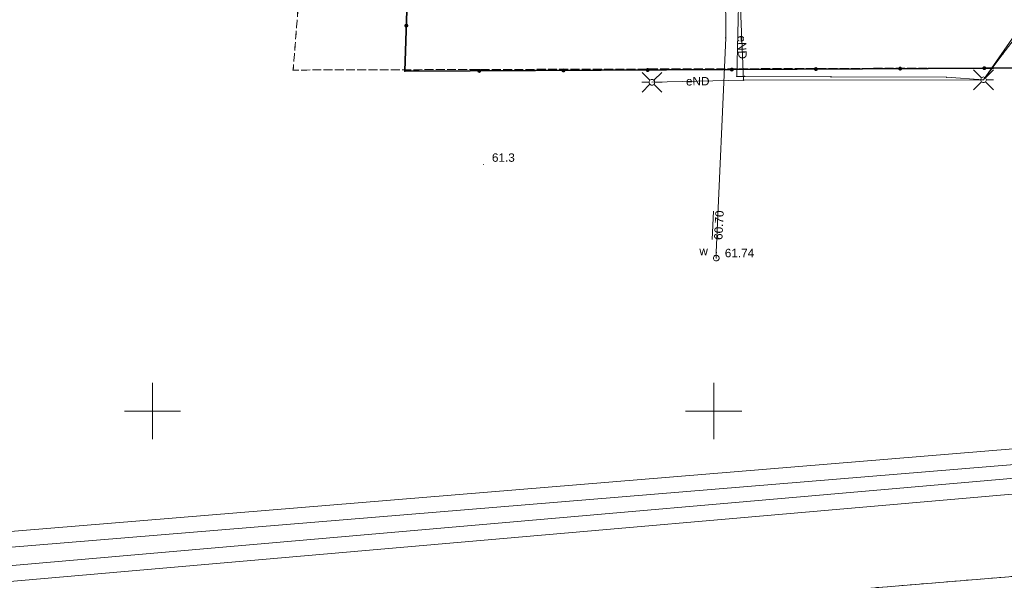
# Model space of a CAD drawing. Header units: millimetres. Extents: x 6421400 to 6424255, y 5791334 to 5793836.
# Tile 7 of 101: x 6422788 to 6422876, y 5792585 to 5792635. Entities that reach past the tile are written whole.
import ezdxf
from ezdxf.enums import TextEntityAlignment as Align

# ---------------------------------------------------------------- set-up
doc = ezdxf.new("R2010")
doc.units = ezdxf.units.MM
doc.linetypes.add('PRZER1-1', pattern=[1, 0.5, -0.5])
doc.layers.get('0').update_dxf_attribs({"color": 252})
for name, color, linetype, lineweight in [('GESDZI', 252, 'Continuous', 18), ('GESUZY', 252, 'Continuous', 18), ('GSLKOG', 252, 'Continuous', 25), ('GSPPRB', 252, 'Continuous', 18), ('GULENN', 252, 'Continuous', 18), ('GULENN_O', 252, 'Continuous', 18), ('GULWOP', 252, 'Continuous', 18), ('GUPISL', 252, 'Continuous', 18), ('GUPWSD', 252, 'Continuous', 18), ('GUPWSD_O', 252, 'Continuous', 18), ('Ramka sekcyjna', 252, 'Continuous', 18)]:
    doc.layers.add(name, color=color, linetype=linetype, lineweight=lineweight)
for name, color, linetype in [('GSPWPN', 252, 'Continuous'), ('GSPWPN_O', 252, 'Continuous'), ('GUPWSH', 252, 'Continuous'), ('GUPWSH_O', 252, 'Continuous'), ('xref', 252, 'Continuous')]:
    doc.layers.add(name, color=color, linetype=linetype)
doc.styles.add('Arial', font='arial.ttf')

# ---------------------------------------------------------------- blocks, each defined once
blk = doc.blocks.new('GSLKOG2')
blk.add_hatch(color=0).paths.add_polyline_path([(0, 0.175), (-0.045293, 0.169037), (-0.0875, 0.151554), (-0.123744, 0.123744), (-0.151554, 0.0875), (-0.169037, 0.045293), (-0.175, 0), (-0.169037, -0.045293), (-0.151554, -0.0875), (-0.123744, -0.123744), (-0.0875, -0.151554), (-0.045293, -0.169037), (0, -0.175), (0.045293, -0.169037), (0.0875, -0.151554), (0.123744, -0.123744), (0.151554, -0.0875), (0.169037, -0.045293), (0.175, 0), (0.169037, 0.045293), (0.151554, 0.0875), (0.123744, 0.123744), (0.0875, 0.151554), (0.045293, 0.169037)])
blk = doc.blocks.new('GSPWPN1')
blk.add_hatch(color=0).paths.add_polyline_path([(0, 0.045), (-0.011647, 0.043467), (-0.0225, 0.038971), (-0.03182, 0.03182), (-0.038971, 0.0225), (-0.043467, 0.011647), (-0.045, 0), (-0.043467, -0.011647), (-0.038971, -0.0225), (-0.03182, -0.03182), (-0.0225, -0.038971), (-0.011647, -0.043467), (0, -0.045), (0.011647, -0.043467), (0.0225, -0.038971), (0.03182, -0.03182), (0.038971, -0.0225), (0.043467, -0.011647), (0.045, 0), (0.043467, 0.011647), (0.038971, 0.0225), (0.03182, 0.03182), (0.0225, 0.038971), (0.011647, 0.043467)])
blk = doc.blocks.new('GUPWSH1')
blk.add_hatch(color=0).paths.add_polyline_path([(0, 0.045), (-0.011647, 0.043467), (-0.0225, 0.038971), (-0.03182, 0.03182), (-0.038971, 0.0225), (-0.043467, 0.011647), (-0.045, 0), (-0.043467, -0.011647), (-0.038971, -0.0225), (-0.03182, -0.03182), (-0.0225, -0.038971), (-0.011647, -0.043467), (0, -0.045), (0.011647, -0.043467), (0.0225, -0.038971), (0.03182, -0.03182), (0.038971, -0.0225), (0.043467, -0.011647), (0.045, 0), (0.043467, 0.011647), (0.038971, 0.0225), (0.03182, 0.03182), (0.0225, 0.038971), (0.011647, 0.043467)])
blk = doc.blocks.new('GUPWSD1_1')
at = {"color": 0}
blk.add_lwpolyline([(0.25, 0), (0.241481, -0.064705), (0.216506, -0.125), (0.176777, -0.176777), (0.125, -0.216506), (0.064705, -0.241481), (0, -0.25), (-0.064705, -0.241481), (-0.125, -0.216506), (-0.176777, -0.176777), (-0.216506, -0.125), (-0.241481, -0.064705), (-0.25, 0), (-0.241481, 0.064705), (-0.216506, 0.125), (-0.176777, 0.176777), (-0.125, 0.216506), (-0.064705, 0.241481), (0, 0.25), (0.064705, 0.241481), (0.125, 0.216506), (0.176777, 0.176777), (0.216506, 0.125), (0.241481, 0.064705)], close=True, dxfattribs=at)
blk = doc.blocks.new('GUPISL1_2')
at = {"color": 0}
for points in [[(-0.176777, 0.176777), (-0.883883, 0.883883)], [(0, 0.25), (0, 0.9)], [(0.176777, 0.176777), (0.883883, 0.883883)], [(-0.176777, -0.176777), (-0.883883, -0.883883)], [(0, -0.25), (0, -0.9)], [(0.176777, -0.176777), (0.883883, -0.883883)]]:
    blk.add_lwpolyline(points, dxfattribs=at)
blk.add_lwpolyline([(0.25, 0), (0.241481, -0.064705), (0.216506, -0.125), (0.176777, -0.176777), (0.125, -0.216506), (0.064705, -0.241481), (0, -0.25), (-0.064705, -0.241481), (-0.125, -0.216506), (-0.176777, -0.176777), (-0.216506, -0.125), (-0.241481, -0.064705), (-0.25, 0), (-0.241481, 0.064705), (-0.216506, 0.125), (-0.176777, 0.176777), (-0.125, 0.216506), (-0.064705, 0.241481), (0, 0.25), (0.064705, 0.241481), (0.125, 0.216506), (0.176777, 0.176777), (0.216506, 0.125), (0.241481, 0.064705)], close=True, dxfattribs=at)
blk = doc.blocks.new('GSPPRB0')
at = {"color": 0, "lineweight": 18}
blk.add_lwpolyline([(-0.007955, 0.0225), (0.007955, 0.0225), (0.0225, 0.007955), (0.0225, -0.007955), (0.007955, -0.0225), (-0.007955, -0.0225), (-0.0225, -0.007955), (-0.0225, 0.007955)], close=True, dxfattribs=at)
blk = doc.blocks.new('G$CC51CC4AD')
at = {"layer": 'GESDZI', "linetype": 'Continuous', "lineweight": 18, "elevation": 10.3}
blk.add_lwpolyline([(6422924.816, 5792589.219), (6422675.391, 5792568.749)], dxfattribs=at)
blk.add_lwpolyline([(6422667.381, 5792565.349), (6422784.319, 5792570.974), (6422856.347, 5792578.157), (6422926.976, 5792582.57), (6422924.816, 5792589.219), (6422675.391, 5792568.749), (6422522.942, 5792568.112), (6422468.043, 5792567.878), (6422427.683, 5792567.706), (6422409.534, 5792564.565), (6422402.044, 5792563.275), (6422427.463, 5792562.046), (6422544.352, 5792562.133)], close=True, dxfattribs=at)
at = {"layer": 'GESUZY', "linetype": 'PRZER1-1', "lineweight": 18, "elevation": 10.18}
blk.add_lwpolyline([(6422924.816, 5792589.219), (6422675.391, 5792568.749)], dxfattribs=at)
for points in [[(6422879.263, 5792665.416), (6422815.254, 5792665.523), (6422812.535, 5792630.374), (6422880.744, 5792630.576)], [(6422815.254, 5792665.523), (6422879.263, 5792665.416), (6422880.744, 5792630.576), (6422812.535, 5792630.374)], [(6422667.381, 5792565.349), (6422784.319, 5792570.974), (6422856.347, 5792578.157), (6422926.976, 5792582.57), (6422924.816, 5792589.219), (6422675.391, 5792568.749), (6422522.942, 5792568.112), (6422468.043, 5792567.878), (6422427.683, 5792567.706), (6422409.534, 5792564.565), (6422402.044, 5792563.275), (6422427.463, 5792562.046), (6422544.352, 5792562.133)]]:
    blk.add_lwpolyline(points, close=True, dxfattribs=at)
at = {"layer": 'GSLKOG', "linetype": 'Continuous', "lineweight": 35, "elevation": 10.18}
blk.add_lwpolyline([(6422824.12, 5792643.76), (6422822.739, 5792638.405), (6422822.487, 5792630.262), (6422880.744, 5792630.576)], dxfattribs=at)
at = {"layer": 'GULENN', "linetype": 'Continuous', "lineweight": 18, "elevation": 10.18}
for points in [[(6422887.739, 5792761.288), (6422886.12, 5792753.25), (6422885.05, 5792748.15), (6422879.58, 5792718.83), (6422874.599, 5792696.252), (6422875.13, 5792690.55), (6422880.399, 5792658.402), (6422879, 5792652.16), (6422880.138, 5792641.81), (6422880.045, 5792637.383), (6422875.766, 5792631.808), (6422874.05, 5792629.508), (6422870.758, 5792629.729), (6422860.453, 5792629.774), (6422852.751, 5792629.807), (6422852.061, 5792629.81), (6422852.322, 5792641.239), (6422853.021, 5792641.223)], [(6422885.275, 5792747.714), (6422875.034, 5792692.087), (6422874.877, 5792688.624), (6422880.399, 5792658.402), (6422882.083, 5792648.397), (6422881.769, 5792644.462), (6422879.826, 5792637.851), (6422874.05, 5792629.508), (6422852.662, 5792629.473)], [(6422852.662, 5792629.473), (6422852.178, 5792640.974), (6422851.764, 5792642.242), (6422851.419, 5792642.682), (6422850.655, 5792642.829), (6422846.028, 5792645.837), (6422846.095, 5792646.351)], [(6422852.662, 5792629.473), (6422844.5, 5792629.282)]]:
    blk.add_lwpolyline(points, dxfattribs=at)
at = {"layer": 'GULWOP', "linetype": 'Continuous', "lineweight": 18, "elevation": 10.18}
for points in [[(6422850.235, 5792613.625), (6422850.235, 5792614.125), (6422851.074, 5792633.249), (6422851.019, 5792642.206), (6422852.111, 5792655.04), (6422853.171, 5792666.35), (6422861.172, 5792666.35), (6422871.024, 5792713.649), (6422878.461, 5792750.201), (6422880.548, 5792760.633), (6422881.14, 5792763.72), (6422882.16, 5792764.37), (6422888.275, 5792763.455), (6422888.671, 5792765.494), (6422890.918, 5792765.148)], [(6423009.164, 5792642.457), (6423008.446, 5792639.516), (6423000.406, 5792607.826), (6422999.359, 5792607.102), (6422910.196, 5792599.386), (6422674.158, 5792579.935), (6422673.362, 5792579.885), (6422615.13, 5792580.225), (6422614.371, 5792580.223), (6422523.415, 5792579.564), (6422522.555, 5792580.278), (6422438.907, 5792682.288), (6422437.978, 5792682.747), (6422437.099, 5792682.913), (6422392.918, 5792687.414)], [(6423010.524, 5792642.125), (6423009.805, 5792639.178), (6423001.634, 5792606.973), (6422999.85, 5792605.739), (6422910.313, 5792597.991), (6422674.259, 5792578.539), (6422673.401, 5792578.485), (6422615.128, 5792578.825), (6422614.378, 5792578.823), (6422522.914, 5792578.16), (6422521.557, 5792579.287), (6422438.016, 5792681.167), (6422437.53, 5792681.407), (6422436.898, 5792681.526), (6422393.322, 5792685.965)], [(6423011.714, 5792641.802), (6423011.106, 5792639.269), (6423010.924, 5792638.531), (6423002.474, 5792605.272), (6423001.532, 5792604.731), (6422910.217, 5792596.939), (6422782.03, 5792585.755), (6422673.273, 5792577.176), (6422672.493, 5792577.161), (6422523.668, 5792576.33), (6422522.801, 5792576.748), (6422438.615, 5792678.799), (6422438.057, 5792679.439), (6422437.169, 5792680.058), (6422393.014, 5792684.798)], [(6423013.076, 5792641.475), (6423012.466, 5792638.937), (6423012.282, 5792638.191), (6423003.685, 5792604.353), (6423001.96, 5792603.363), (6422910.337, 5792595.544), (6422782.146, 5792584.359), (6422673.342, 5792575.777), (6422672.511, 5792575.761), (6422523.351, 5792574.928), (6422521.917, 5792575.62), (6422437.547, 5792677.893), (6422437.115, 5792678.389), (6422436.663, 5792678.704), (6422392.617, 5792683.433)]]:
    blk.add_lwpolyline(points, dxfattribs=at)
at = {"layer": 'GUPWSH_O', "linetype": 'Continuous', "lineweight": 13, "elevation": 10.8, "flags": 128}
blk.add_lwpolyline([(6422849.852, 5792615.277), (6422849.982, 5792617.793)], dxfattribs=at)
at = {"layer": 'Ramka sekcyjna', "linetype": 'Continuous', "lineweight": 18, "elevation": 100, "flags": 128}
for points in [[(6422800, 5792597.5), (6422800, 5792602.5)], [(6422800, 5792597.5), (6422800, 5792602.5)], [(6422850, 5792597.5), (6422850, 5792602.5)], [(6422800, 5792600), (6422797.5, 5792600)], [(6422800, 5792600), (6422802.5, 5792600)], [(6422852.5, 5792600), (6422847.5, 5792600)]]:
    blk.add_lwpolyline(points, dxfattribs=at)
at = {"layer": 'GSLKOG', "linetype": 'Continuous', "lineweight": 25}
for p, rotation in [((6422822.613, 5792634.333, 10.18), 268.2245525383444), ((6422822.613, 5792634.333, 10.18), 268.2245525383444), ((6422829.116, 5792630.298, 10.18), 0.309161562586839), ((6422829.116, 5792630.298, 10.18), 0.309161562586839), ((6422836.616, 5792630.338, 10.18), 0.309161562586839), ((6422836.616, 5792630.338, 10.18), 0.309161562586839), ((6422844.116, 5792630.379, 10.18), 0.309161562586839), ((6422844.116, 5792630.379, 10.18), 0.309161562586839), ((6422851.616, 5792630.419, 10.18), 0.309161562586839), ((6422851.616, 5792630.419, 10.18), 0.309161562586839), ((6422859.115, 5792630.46, 10.18), 0.309161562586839), ((6422859.115, 5792630.46, 10.18), 0.309161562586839), ((6422866.615, 5792630.5, 10.18), 0.309161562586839), ((6422866.615, 5792630.5, 10.18), 0.309161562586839), ((6422874.115, 5792630.541, 10.18), 0.309161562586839), ((6422874.115, 5792630.541, 10.18), 0.309161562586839)]:
    blk.add_blockref('GSLKOG2', p, dxfattribs=dict(at, rotation=rotation))
at = {"layer": 'GSPPRB', "linetype": 'Continuous', "lineweight": 18, "rotation": 90}
for p in [(6422851.074, 5792633.249, 10.28), (6422875.766, 5792631.808, 10.28), (6422812.535, 5792630.374, 10.28), (6422822.487, 5792630.262, 10.28), (6422852.061, 5792629.81, 10.28), (6422852.662, 5792629.473, 10.28), (6422852.751, 5792629.807, 10.28), (6422860.453, 5792629.774, 10.28), (6422870.758, 5792629.729, 10.28), (6422850.235, 5792614.125, 10.28)]:
    blk.add_blockref('GSPPRB0', p, dxfattribs=at)
at = {"layer": 'GSPWPN', "linetype": 'Continuous', "lineweight": 5, "rotation": 90}
blk.add_blockref('GSPWPN1', (6422829.49, 5792621.952, 10.2), dxfattribs=at)
at = {"layer": 'GUPISL', "linetype": 'Continuous', "lineweight": 18, "rotation": 90}
for p in [(6422844.5, 5792629.282, 10.24), (6422874.05, 5792629.508, 10.24)]:
    blk.add_blockref('GUPISL1_2', p, dxfattribs=at)
at = {"layer": 'GUPWSD', "linetype": 'Continuous', "lineweight": 18, "rotation": 90}
blk.add_blockref('GUPWSD1_1', (6422850.235, 5792613.625, 10.24), dxfattribs=at)
at = {"layer": 'GUPWSH', "linetype": 'Continuous', "lineweight": 5, "rotation": 90}
for p in [(6422850.235, 5792614.125, 10.24), (6422850.235, 5792613.625, 10.24)]:
    blk.add_blockref('GUPWSH1', p, dxfattribs=at)
at = {"layer": 'GSPWPN_O', "linetype": 'Continuous', "lineweight": 0, "style": 'Arial'}
blk.add_text('61.3', height=0.75, rotation=360, dxfattribs=at).set_placement((6422830.24, 5792622.202, 10.8))
at = {"layer": 'GULENN_O', "linetype": 'Continuous', "lineweight": 0, "style": 'Arial'}
for rotation, p in [(272.41008, (6422852.164, 5792632.386, 10.8)), (0.2873, (6422848.583, 5792629.003, 10.8))]:
    blk.add_text('eND', height=0.75, rotation=rotation, dxfattribs=at).set_placement(p, align=Align.CENTER)
at = {"layer": 'GUPWSD_O', "linetype": 'Continuous', "lineweight": 0, "style": 'Arial'}
blk.add_text('w', height=0.75, rotation=360, dxfattribs=at).set_placement((6422849.485, 5792613.875, 10.8), align=Align.RIGHT)
at = {"layer": 'GUPWSH_O', "linetype": 'Continuous', "lineweight": 0, "style": 'Arial'}
for s, rotation, p in [('60.70', 87.0507, (6422850.773, 5792615.229, 10.8)), ('61.74', 360, (6422850.993, 5792613.7, 10.8))]:
    blk.add_text(s, height=0.75, rotation=rotation, dxfattribs=at).set_placement(p)

msp = doc.modelspace()

# ---------------------------------------------------------------- block references
at = {"layer": 'xref'}
msp.add_blockref('G$CC51CC4AD', (0, 0), dxfattribs=at)

doc.saveas('drawing.dxf')
